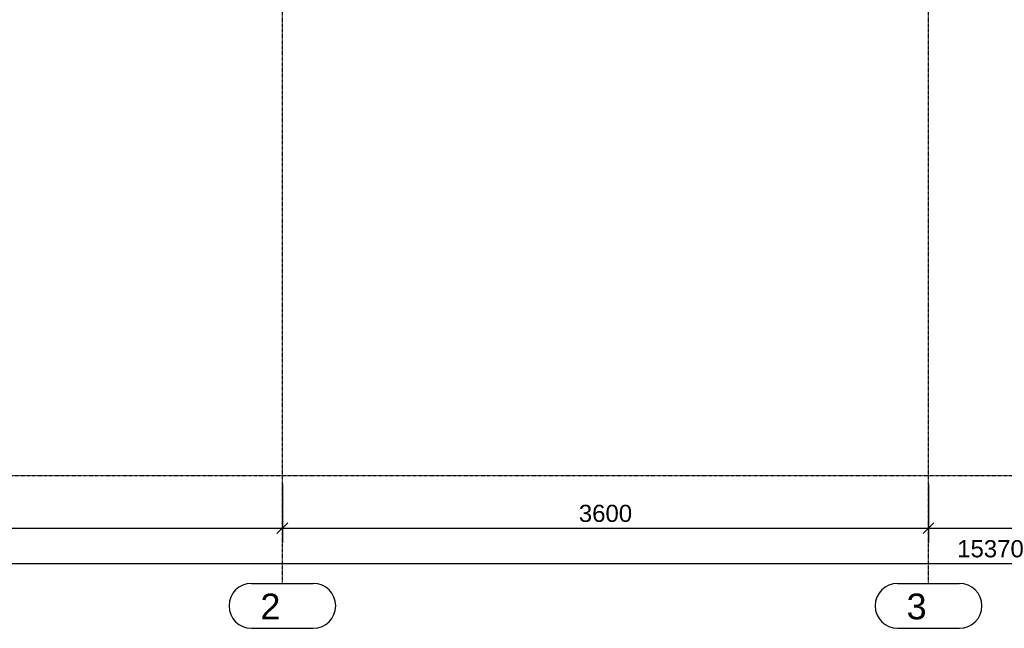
# Model space of a CAD drawing. Header units: millimetres. Extents: x -288865 to 11255, y 102926 to 380857.
# Tile 132 of 142: x -159912 to -154426, y 357191 to 360578. Entities that reach past the tile are written whole.
import ezdxf

# ---------------------------------------------------------------- set-up
doc = ezdxf.new("R2010")
doc.units = ezdxf.units.MM
doc.header["$MEASUREMENT"] = 0
doc.set_wipeout_variables(frame=1)
doc.linetypes.add('DXK_LINE_DOT3', pattern=[5.9187, 2.979, -0.9799, 0.9799, -0.9799])
for name, color, linetype in [('TS_INNE_OBIEKTY', 7, 'Continuous'), ('TS_WYMIARY', 7, 'Continuous'), ('TS_WYMIARY_TEKST', 7, 'Continuous')]:
    doc.layers.add(name, color=color, linetype=linetype)
doc.styles.add('ARIAL', font='arial.ttf')

# ---------------------------------------------------------------- blocks, each defined once
blk = doc.blocks.new('GridLine-66156026-1649 - 1303')
at = {"layer": 'TS_INNE_OBIEKTY', "color": 4, "linetype": 'DXK_LINE_DOT3'}
blk.add_line((38510, -610), (38510, 5914.3), dxfattribs=at)
at = {"layer": 'TS_INNE_OBIEKTY', "color": 4, "linetype": 'Continuous'}
for p, q in [((38337.8, -610), (38682.2, -610)), ((38337.8, -860), (38682.2, -860))]:
    blk.add_line(p, q, dxfattribs=at)
for centre, start, end in [((38337.8, -735), 90, 270), ((38682.2, -735), 270, 90)]:
    blk.add_arc(centre, 125, start, end, dxfattribs=at)
at = {"layer": 'TS_INNE_OBIEKTY', "color": 2, "linetype": 'Continuous', "style": 'ARIAL'}
blk.add_text('2', height=143.3, dxfattribs=at).set_placement((38387.8, -810))
blk = doc.blocks.new('GridLine-66156026-1655 - 1303')
at = {"layer": 'TS_INNE_OBIEKTY', "color": 4, "linetype": 'DXK_LINE_DOT3'}
blk.add_line((33195.7, -10), (51746.5, -10), dxfattribs=at)
blk = doc.blocks.new('GridLine-66156026-1650 - 1303')
at = {"layer": 'TS_INNE_OBIEKTY', "color": 4, "linetype": 'DXK_LINE_DOT3'}
blk.add_line((42110, -610), (42110, 5914.3), dxfattribs=at)
at = {"layer": 'TS_INNE_OBIEKTY', "color": 4, "linetype": 'Continuous'}
for p, q in [((41937.8, -610), (42282.2, -610)), ((41937.8, -860), (42282.2, -860))]:
    blk.add_line(p, q, dxfattribs=at)
for centre, start, end in [((41937.8, -735), 90, 270), ((42282.2, -735), 270, 90)]:
    blk.add_arc(centre, 125, start, end, dxfattribs=at)
at = {"layer": 'TS_INNE_OBIEKTY', "color": 2, "linetype": 'Continuous', "style": 'ARIAL'}
blk.add_text('3', height=143.3, dxfattribs=at).set_placement((41987.8, -810))
blk = doc.blocks.new('StraightDimension-66156026-1790 - 1303')
at = {"layer": 'TS_WYMIARY', "color": 174, "linetype": 'Continuous'}
for p, q in [((42110, -60), (42110, -383)), ((45710, -60), (45710, -383)), ((42140, -273), (42080, -333)), ((45680, -333), (45740, -273)), ((42110, -303), (45710, -303))]:
    blk.add_line(p, q, dxfattribs=at)
at = {"color": 0}
blk.add_wipeout([(44078.2, -288), (44078.2, -148), (43741.8, -148), (43741.8, -288)], dxfattribs=at).dxf.layer = 'TS_WYMIARY'
at = {"layer": 'TS_WYMIARY_TEKST', "color": 96, "style": 'ARIAL'}
blk.add_text('3600', height=95.51, dxfattribs=at).set_placement((43761.8, -268))
blk = doc.blocks.new('StraightDimension-66156026-1791 - 1303')
at = {"layer": 'TS_WYMIARY', "color": 174, "linetype": 'Continuous'}
for p, q in [((38510, -60), (38510, -383)), ((42110, -60), (42110, -383)), ((38540, -273), (38480, -333)), ((42080, -333), (42140, -273)), ((38510, -303), (42110, -303))]:
    blk.add_line(p, q, dxfattribs=at)
at = {"color": 0}
blk.add_wipeout([(40478.2, -288), (40478.2, -148), (40141.8, -148), (40141.8, -288)], dxfattribs=at).dxf.layer = 'TS_WYMIARY'
at = {"layer": 'TS_WYMIARY_TEKST', "color": 96, "style": 'ARIAL'}
blk.add_text('3600', height=95.51, dxfattribs=at).set_placement((40161.8, -268))
blk = doc.blocks.new('StraightDimension-66156026-1792 - 1303')
at = {"layer": 'TS_WYMIARY', "color": 174, "linetype": 'Continuous'}
for p, q in [((34770, -60), (34770, -383)), ((38510, -60), (38510, -383)), ((34800, -273), (34740, -333)), ((38480, -333), (38540, -273)), ((34770, -303), (38510, -303))]:
    blk.add_line(p, q, dxfattribs=at)
at = {"color": 0}
blk.add_wipeout([(36808.2, -288), (36808.2, -148), (36471.8, -148), (36471.8, -288)], dxfattribs=at).dxf.layer = 'TS_WYMIARY'
at = {"layer": 'TS_WYMIARY_TEKST', "color": 96, "style": 'ARIAL'}
blk.add_text('3740', height=95.51, dxfattribs=at).set_placement((36491.8, -268))
blk = doc.blocks.new('StraightDimension-66156026-1867 - 1303')
at = {"layer": 'TS_WYMIARY', "color": 174, "linetype": 'Continuous'}
blk.add_line((34770, -500), (50140, -500), dxfattribs=at)
at = {"color": 0}
blk.add_wipeout([(42660.3, -485), (42660.3, -345), (42249.7, -345), (42249.7, -485)], dxfattribs=at).dxf.layer = 'TS_WYMIARY'
at = {"layer": 'TS_WYMIARY_TEKST', "color": 96, "style": 'ARIAL'}
blk.add_text('15370', height=95.51, dxfattribs=at).set_placement((42269.7, -465))

msp = doc.modelspace()

# ---------------------------------------------------------------- block references
for name in ['GridLine-66156026-1649 - 1303', 'GridLine-66156026-1650 - 1303', 'GridLine-66156026-1655 - 1303']:
    msp.add_blockref(name, (-196958.6, 358051.3))

# ---------------------------------------------------------------- next in the draw order: block references
msp.add_blockref('StraightDimension-66156026-1790 - 1303', (-196958.6, 358051.3))

# ---------------------------------------------------------------- next in the draw order: block references
msp.add_blockref('StraightDimension-66156026-1791 - 1303', (-196958.6, 358051.3))

# ---------------------------------------------------------------- next in the draw order: block references
msp.add_blockref('StraightDimension-66156026-1792 - 1303', (-196958.6, 358051.3))

# ---------------------------------------------------------------- next in the draw order: block references
msp.add_blockref('StraightDimension-66156026-1867 - 1303', (-196958.6, 358051.3))

doc.saveas('drawing.dxf')
